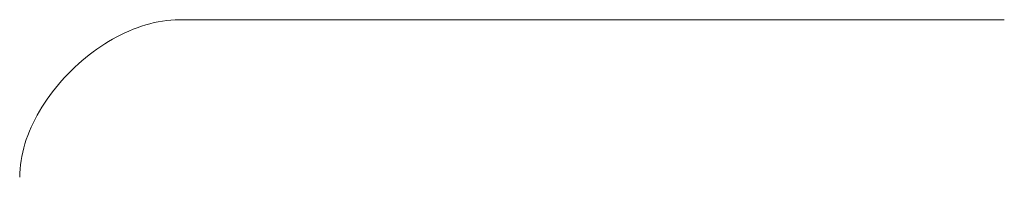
# Model space of a CAD drawing. Header units: millimetres. Extents: x 3925 to 5043, y -86 to 778.
# Tile 14 of 25: x 4359.568 to 4362.655, y 319.306 to 319.799. Entities that reach past the tile are written whole.
import ezdxf

# ---------------------------------------------------------------- set-up
doc = ezdxf.new("R2010")
doc.units = ezdxf.units.MM
doc.header["$LTSCALE"] = 46.255
doc.layers.add('H30K-TOP-COVDXF_CONTINUOUS_LINE', color=7, linetype='CONTINUOUS')

msp = doc.modelspace()

# ---------------------------------------------------------------- linework, layer by layer
at = {"layer": 'H30K-TOP-COVDXF_CONTINUOUS_LINE', "color": 7, "linetype": 'Continuous', "lineweight": 0}
msp.add_line((4360.0681, 319.7986), (4362.6546, 319.7986), dxfattribs=at)
msp.add_lwpolyline([(4359.568, 319.3061), (4359.5683, 319.3192), (4359.5691, 319.3322), (4359.5705, 319.3453), (4359.5723, 319.3584), (4359.5746, 319.3715), (4359.5775, 319.3846), (4359.5808, 319.3977), (4359.5846, 319.4108), (4359.5888, 319.4239), (4359.5935, 319.4368), (4359.5986, 319.4498), (4359.6042, 319.4626), (4359.6101, 319.4754), (4359.6165, 319.4881), (4359.6232, 319.5007), (4359.6304, 319.5132), (4359.6379, 319.5256), (4359.6457, 319.5378), (4359.6539, 319.5499), (4359.6624, 319.5618), (4359.6712, 319.5736), (4359.6804, 319.5852), (4359.6898, 319.5966), (4359.6995, 319.6078), (4359.7095, 319.6188), (4359.7198, 319.6296), (4359.7303, 319.6401), (4359.7411, 319.6504), (4359.7521, 319.6605), (4359.7633, 319.6703), (4359.7747, 319.6798), (4359.7863, 319.689), (4359.7981, 319.698), (4359.8101, 319.7066), (4359.8222, 319.7149), (4359.8345, 319.7229), (4359.8469, 319.7306), (4359.8594, 319.7379), (4359.8721, 319.7449), (4359.8848, 319.7514), (4359.8977, 319.7576), (4359.9106, 319.7634), (4359.9236, 319.7688), (4359.9367, 319.7738), (4359.9498, 319.7784), (4359.963, 319.7825), (4359.9761, 319.7862), (4359.9893, 319.7895), (4360.0025, 319.7922), (4360.0157, 319.7945), (4360.0289, 319.7963), (4360.042, 319.7976), (4360.0551, 319.7984), (4360.0681, 319.7986)], dxfattribs=at)

doc.saveas('drawing.dxf')
